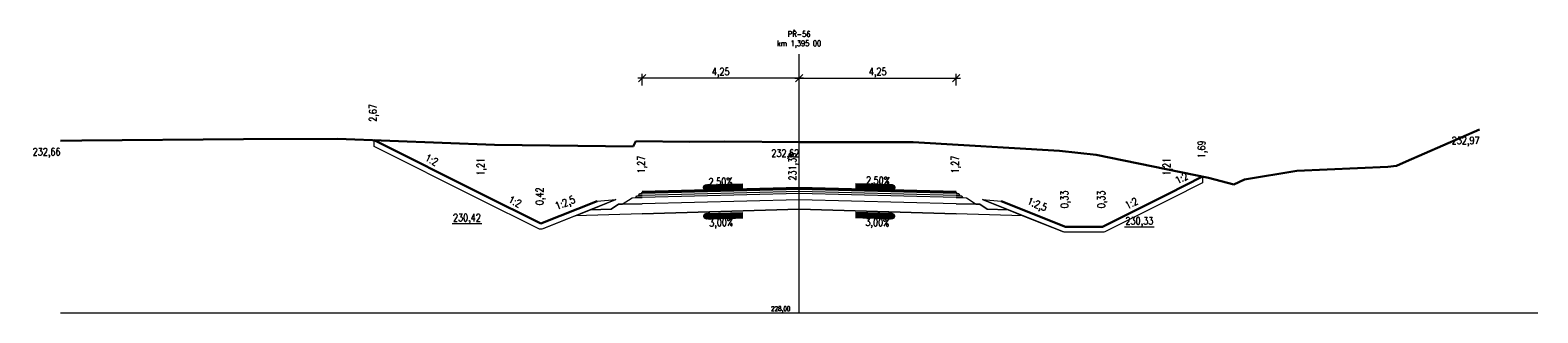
# Model space of a CAD drawing. Header units: metres. Extents: x -643625 to -624851, y -1065677 to -1062422.
# Tile 2 of 4: x -630162.15 to -630121.33, y -1063866.1 to -1063858.45. Entities that reach past the tile are written whole.
import ezdxf

# ---------------------------------------------------------------- set-up
doc = ezdxf.new("R2010")
doc.units = ezdxf.units.M
doc.linetypes.add('STŘEDOVÁ2', pattern=[28.575000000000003, 19.05, -3.175, 3.175, -3.175])
doc.layers.get('0').update_dxf_attribs({"lineweight": 9})
for name, color, linetype, lineweight in [('C3D-KORIDOR-SPOJNICE', 7, 'Continuous', 15), ('C3D-POPIS', 1, 'Continuous', 15), ('C3D-PR', 7, 'Continuous', 15), ('C3D-PR-POPIS', 7, 'Continuous', 15), ('C3D-PR-POPIS-TEREN', 7, 'Continuous', 15), ('C3D-PR-TEREN', 7, 'Continuous', 30), ('C3D-ZOBPR', 1, 'Continuous', 15), ('C3D-ZOBPR-NADPIS', 1, 'Continuous', 15), ('C3D-ZOBPR-OSY', 1, 'Continuous', 30), ('C3D-ZOBPR-OSY-NADPIS', 1, 'Continuous', 15)]:
    doc.layers.add(name, color=color, linetype=linetype, lineweight=lineweight)
doc.styles.add('Arial', font='arial.ttf', dxfattribs={"width": 0.8})
doc.styles.get("Standard").update_dxf_attribs({"font": 'romans.shx', "width": 0.8})
doc.dimstyles.new('Koty2mm Arial', dxfattribs={"dimtxt": 2, "dimasz": 2, "dimexe": 1.2, "dimexo": 0.5, "dimgap": 0.5, "dimtad": 1, "dimrnd": 0.05, "dimzin": 0, "dimtxsty": 'Arial', "dimblk": 'OBLIQUE', "dimcen": 2, "dimdle": 1.2, "dimclrd": 256, "dimclre": 256, "dimclrt": 256, "dimadec": 0, "dimazin": 0, "dimtfac": 1, "dimtix": 1, "dimtmove": 0, "dimatfit": 3, "dimfxl": 2, "dimfxlon": 1, "dimtolj": 1, "dimtzin": 0, "dimlwd": -1, "dimlwe": -1, "dimarcsym": 0})

# ---------------------------------------------------------------- blocks, each defined once
blk = doc.blocks.new('*U90')
at = {"layer": 'C3D-ZOBPR-OSY', "color": 1, "linetype": 'STŘEDOVÁ2', "lineweight": 15, "ltscale": 0.5}
blk.add_line((0, 0), (0, 7), dxfattribs=at)
at = {"layer": 'C3D-ZOBPR-OSY', "color": 1, "linetype": 'Continuous', "lineweight": 15}
blk.add_line((-20, 0), (20, 0), dxfattribs=at)
at = {"layer": 'C3D-ZOBPR-NADPIS', "color": 1, "linetype": 'Continuous', "lineweight": 15, "insert": (0, 7.175000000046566), "char_height": 0.15, "attachment_point": 8}
blk.add_mtext('PŘ-56\\Pkm 1,395 00', dxfattribs=at)
at = {"layer": 'C3D-ZOBPR-OSY-NADPIS', "color": 1, "linetype": 'Continuous', "lineweight": 15, "insert": (-0.5, 0.1750000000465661), "char_height": 0.125, "attachment_point": 2}
blk.add_mtext('228,00', dxfattribs=at)
blk = doc.blocks.new('_Oblique')
at = {"color": 0, "linetype": 'ByBlock', "lineweight": -2}
blk.add_line((-0.5, -0.5), (0.5, 0.5), dxfattribs=at)
blk = doc.blocks.new('*U92')
at = {"layer": 'C3D-PR-TEREN', "color": 7, "linetype": 'Continuous', "lineweight": 30}
for p, q in [((-630161.3285385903, -1063861.43935042), (-630160.7538010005, -1063861.433628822)), ((-630160.7538010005, -1063861.433628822), (-630156.371287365, -1063861.401294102)), ((-630156.371287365, -1063861.401294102), (-630153.8280732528, -1063861.388359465)), ((-630153.8280732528, -1063861.388359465), (-630149.5777089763, -1063861.547916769)), ((-630145.8214399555, -1063861.600279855), (-630145.7482815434, -1063861.451414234)), ((-630145.7482815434, -1063861.451414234), (-630144.2958082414, -1063861.469189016)), ((-630144.2958082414, -1063861.469189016), (-630143.3412318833, -1063861.463801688)), ((-630143.3412318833, -1063861.463801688), (-630141.3285385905, -1063861.477260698)), ((-630141.3285385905, -1063861.477260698), (-630140.7812910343, -1063861.480920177)), ((-630140.7812910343, -1063861.480920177), (-630138.2439141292, -1063861.48036961)), ((-630138.2439141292, -1063861.48036961), (-630134.2784843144, -1063861.710558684)), ((-630124.8974052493, -1063862.005163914), (-630122.907006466, -1063861.132995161)), ((-630149.5777089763, -1063861.547916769), (-630145.8214399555, -1063861.600279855)), ((-630134.2784843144, -1063861.710558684), (-630133.2917621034, -1063861.823661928)), ((-630133.2917621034, -1063861.823661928), (-630130.2441368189, -1063862.44360728)), ((-630129.2741122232, -1063862.491907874), (-630127.8543636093, -1063862.259031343)), ((-630127.8543636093, -1063862.259031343), (-630125.387433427, -1063862.148282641)), ((-630125.387433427, -1063862.148282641), (-630125.1557211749, -1063862.119636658)), ((-630125.1557211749, -1063862.119636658), (-630124.8974052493, -1063862.005163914)), ((-630130.2441368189, -1063862.44360728), (-630129.5636471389, -1063862.625500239)), ((-630129.5636471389, -1063862.625500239), (-630129.2741122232, -1063862.491907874))]:
    blk.add_line(p, q, dxfattribs=at)
blk = doc.blocks.new('*U93')
at = {"layer": 'C3D-PR-POPIS-TEREN', "color": 7, "linetype": 'Continuous', "lineweight": 15, "char_height": 0.2, "attachment_point": 3}
for s, insert in [('232,97', (-630122.907006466, -1063861.332995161)), ('232,66', (-630161.3285385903, -1063861.63935042)), ('232,62', (-630141.3285385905, -1063861.677260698)), ('232,62', (-630141.3285385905, -1063861.677260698))]:
    blk.add_mtext(s, dxfattribs=dict(at, insert=insert))
blk = doc.blocks.new('*U91')
at = {"layer": 'C3D-KORIDOR-SPOJNICE', "color": 1, "linetype": 'Continuous', "lineweight": 15}
for p, q in [((-630152.838537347, -1063861.594797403), (-630152.838537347, -1063861.427092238)), ((-630152.838537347, -1063861.594797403), (-630152.838537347, -1063861.427092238)), ((-630149.9895396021, -1063863.019299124), (-630152.838537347, -1063861.594797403)), ((-630149.9895396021, -1063863.019299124), (-630152.838537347, -1063861.594797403)), ((-630130.404009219, -1063862.580703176), (-630131.2811993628, -1063863.019299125)), ((-630130.404009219, -1063862.580703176), (-630131.2811993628, -1063863.019299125)), ((-630130.404009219, -1063862.41299801), (-630130.404009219, -1063862.580703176)), ((-630130.404009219, -1063862.41299801), (-630130.404009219, -1063862.580703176)), ((-630148.3922422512, -1063863.8179478), (-630149.9895396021, -1063863.019299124)), ((-630148.3922422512, -1063863.8179478), (-630149.9895396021, -1063863.019299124)), ((-630146.2939269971, -1063863.03284538), (-630148.2694516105, -1063863.823055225)), ((-630146.9829374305, -1063863.308449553), (-630146.2939269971, -1063863.03284538)), ((-630146.798786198, -1063863.073234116), (-630146.2939269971, -1063863.03284538)), ((-630146.798786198, -1063863.073234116), (-630146.2939269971, -1063863.03284538)), ((-630146.1194230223, -1063863.158657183), (-630145.8544879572, -1063862.982033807)), ((-630145.8544879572, -1063862.982033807), (-630145.7544879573, -1063862.979533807)), ((-630145.7544879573, -1063862.979533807), (-630145.7291715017, -1063862.928900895)), ((-630145.5785385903, -1063862.975135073), (-630145.7544879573, -1063862.979533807)), ((-630145.7544879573, -1063862.979533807), (-630145.5785385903, -1063862.975135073)), ((-630145.7291715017, -1063862.928900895), (-630145.6791715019, -1063862.927650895)), ((-630145.6791715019, -1063862.927650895), (-630145.6487917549, -1063862.866891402)), ((-630145.5785385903, -1063862.925135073), (-630145.6791715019, -1063862.927650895)), ((-630145.6791715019, -1063862.927650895), (-630145.5785385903, -1063862.925135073)), ((-630145.6487917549, -1063862.866891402), (-630145.5987917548, -1063862.865641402)), ((-630145.598791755, -1063862.865641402), (-630145.5785385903, -1063862.825135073)), ((-630145.5785385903, -1063862.865135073), (-630145.598791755, -1063862.865641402)), ((-630145.5987917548, -1063862.865641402), (-630145.5785385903, -1063862.865135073)), ((-630141.3285385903, -1063862.758885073), (-630145.5785385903, -1063862.865135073)), ((-630141.3285385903, -1063862.818885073), (-630145.5785385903, -1063862.925135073)), ((-630141.3285385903, -1063862.868885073), (-630145.5785385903, -1063862.975135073)), ((-630141.3285385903, -1063863.038885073), (-630145.5785385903, -1063863.145135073)), ((-630137.0785385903, -1063862.865135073), (-630141.3285385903, -1063862.758885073)), ((-630137.0785385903, -1063862.925135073), (-630141.3285385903, -1063862.818885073)), ((-630137.0785385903, -1063862.975135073), (-630141.3285385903, -1063862.868885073)), ((-630137.0785385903, -1063863.145135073), (-630141.3285385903, -1063863.038885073)), ((-630137.0785385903, -1063862.825135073), (-630137.0582854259, -1063862.865641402)), ((-630137.0582854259, -1063862.865641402), (-630137.0785385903, -1063862.865135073)), ((-630137.0785385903, -1063862.865135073), (-630137.0582854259, -1063862.865641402)), ((-630136.977905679, -1063862.927650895), (-630137.0785385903, -1063862.925135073)), ((-630137.0785385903, -1063862.925135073), (-630136.977905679, -1063862.927650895)), ((-630136.9025892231, -1063862.979533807), (-630137.0785385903, -1063862.975135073)), ((-630137.0785385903, -1063862.975135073), (-630136.9025892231, -1063862.979533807)), ((-630137.0582854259, -1063862.865641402), (-630137.0082854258, -1063862.866891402)), ((-630137.0082854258, -1063862.866891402), (-630136.977905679, -1063862.927650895)), ((-630136.977905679, -1063862.927650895), (-630136.927905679, -1063862.928900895)), ((-630136.927905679, -1063862.928900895), (-630136.9025892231, -1063862.979533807)), ((-630136.9025892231, -1063862.979533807), (-630136.8025892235, -1063862.982033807)), ((-630136.8025892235, -1063862.982033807), (-630136.5376541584, -1063863.158657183)), ((-630134.1729932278, -1063863.908908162), (-630136.3631501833, -1063863.03284538)), ((-630136.3631501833, -1063863.03284538), (-630135.8582909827, -1063863.073234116)), ((-630136.3631501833, -1063863.03284538), (-630135.8582909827, -1063863.073234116)), ((-630136.3631501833, -1063863.03284538), (-630135.67413975, -1063863.308449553)), ((-630131.2811993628, -1063863.019299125), (-630133.0502025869, -1063863.903800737)), ((-630131.2811993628, -1063863.019299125), (-630133.0502025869, -1063863.903800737)), ((-630147.3885252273, -1063863.470684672), (-630148.2694516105, -1063863.823055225)), ((-630147.3885252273, -1063863.470684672), (-630148.2694516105, -1063863.823055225)), ((-630147.3885252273, -1063863.470684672), (-630146.9829374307, -1063863.308449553)), ((-630147.3885252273, -1063863.470684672), (-630146.9829374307, -1063863.308449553)), ((-630145.5785385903, -1063863.416385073), (-630147.3885252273, -1063863.470684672)), ((-630145.5785385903, -1063863.416385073), (-630147.3885252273, -1063863.470684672)), ((-630146.9829374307, -1063863.308449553), (-630146.4147951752, -1063863.291405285)), ((-630146.4147951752, -1063863.291405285), (-630146.9829374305, -1063863.308449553)), ((-630146.4147951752, -1063863.291405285), (-630146.2194230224, -1063863.161157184)), ((-630146.2194230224, -1063863.161157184), (-630146.4147951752, -1063863.291405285)), ((-630146.2194230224, -1063863.161157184), (-630146.1194230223, -1063863.158657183)), ((-630146.1194230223, -1063863.158657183), (-630146.2194230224, -1063863.161157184)), ((-630145.5785385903, -1063863.145135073), (-630146.1194230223, -1063863.158657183)), ((-630146.1194230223, -1063863.158657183), (-630145.5785385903, -1063863.145135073)), ((-630141.3285385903, -1063863.288885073), (-630145.5785385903, -1063863.416385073)), ((-630145.5785385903, -1063863.416385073), (-630141.3285385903, -1063863.288885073)), ((-630137.0785385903, -1063863.416385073), (-630141.3285385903, -1063863.288885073)), ((-630141.3285385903, -1063863.288885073), (-630137.0785385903, -1063863.416385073)), ((-630136.5376541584, -1063863.158657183), (-630137.0785385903, -1063863.145135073)), ((-630137.0785385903, -1063863.145135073), (-630136.5376541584, -1063863.158657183)), ((-630135.2685519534, -1063863.470684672), (-630137.0785385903, -1063863.416385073)), ((-630135.2685519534, -1063863.470684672), (-630137.0785385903, -1063863.416385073)), ((-630136.5376541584, -1063863.158657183), (-630136.4376541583, -1063863.161157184)), ((-630136.4376541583, -1063863.161157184), (-630136.5376541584, -1063863.158657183)), ((-630136.4376541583, -1063863.161157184), (-630136.2422820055, -1063863.291405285)), ((-630136.2422820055, -1063863.291405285), (-630136.4376541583, -1063863.161157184)), ((-630136.2422820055, -1063863.291405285), (-630135.67413975, -1063863.308449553)), ((-630135.67413975, -1063863.308449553), (-630136.2422820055, -1063863.291405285)), ((-630135.67413975, -1063863.308449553), (-630135.2685519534, -1063863.470684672)), ((-630135.67413975, -1063863.308449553), (-630135.2685519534, -1063863.470684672)), ((-630135.2685519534, -1063863.470684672), (-630134.1729932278, -1063863.908908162)), ((-630135.2685519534, -1063863.470684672), (-630134.1729932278, -1063863.908908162)), ((-630148.3605704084, -1063863.833783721), (-630148.3922422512, -1063863.8179478)), ((-630148.3605704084, -1063863.833783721), (-630148.3922422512, -1063863.8179478)), ((-630148.2962728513, -1063863.833783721), (-630148.3605704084, -1063863.833783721)), ((-630148.2962728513, -1063863.833783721), (-630148.3605704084, -1063863.833783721)), ((-630148.2694516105, -1063863.823055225), (-630148.2962728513, -1063863.833783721)), ((-630148.2694516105, -1063863.823055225), (-630148.2962728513, -1063863.833783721)), ((-630134.146171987, -1063863.919636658), (-630134.1729932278, -1063863.908908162)), ((-630134.146171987, -1063863.919636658), (-630134.1729932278, -1063863.908908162)), ((-630133.08187443, -1063863.919636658), (-630134.146171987, -1063863.919636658)), ((-630133.08187443, -1063863.919636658), (-630134.146171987, -1063863.919636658)), ((-630133.0502025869, -1063863.903800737), (-630133.08187443, -1063863.919636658)), ((-630133.0502025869, -1063863.903800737), (-630133.08187443, -1063863.919636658))]:
    blk.add_line(p, q, dxfattribs=at)
at = {"layer": 'C3D-KORIDOR-SPOJNICE', "color": 1, "linetype": 'Continuous', "lineweight": 30}
for p, q in [((-630152.838537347, -1063861.427092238), (-630149.9224575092, -1063862.885135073)), ((-630145.5785385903, -1063862.825135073), (-630141.3285385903, -1063862.718885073)), ((-630141.3285385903, -1063862.718885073), (-630137.0785385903, -1063862.825135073)), ((-630131.3482814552, -1063862.885135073), (-630130.404009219, -1063862.41299801)), ((-630149.9224575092, -1063862.885135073), (-630148.3251602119, -1063863.683783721)), ((-630148.3251602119, -1063863.683783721), (-630146.798786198, -1063863.073234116)), ((-630135.8582909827, -1063863.073234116), (-630134.1172846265, -1063863.769636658)), ((-630133.1172846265, -1063863.769636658), (-630131.3482814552, -1063862.885135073)), ((-630134.1172846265, -1063863.769636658), (-630133.1172846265, -1063863.769636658))]:
    blk.add_line(p, q, dxfattribs=at)
at = {"layer": 'C3D-POPIS', "color": 1, "linetype": 'Continuous', "lineweight": 15}
for p, q in [((-630141.2085385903, -1063859.749636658), (-630145.6985385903, -1063859.749636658)), ((-630145.5785385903, -1063859.949636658), (-630145.5785385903, -1063859.629636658)), ((-630141.4485385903, -1063859.749636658), (-630136.9585385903, -1063859.749636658)), ((-630141.3285385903, -1063859.949636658), (-630141.3285385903, -1063859.629636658)), ((-630141.3285385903, -1063859.949636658), (-630141.3285385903, -1063859.629636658)), ((-630137.0785385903, -1063859.949636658), (-630137.0785385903, -1063859.629636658)), ((-630150.7251602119, -1063863.683783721), (-630149.9251602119, -1063863.683783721)), ((-630132.5172846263, -1063863.769636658), (-630131.7172846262, -1063863.769636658))]:
    blk.add_line(p, q, dxfattribs=at)
at = {"layer": 'C3D-POPIS', "color": 1, "linetype": 'Continuous', "lineweight": 15, "xscale": 0.2, "yscale": 0.2, "zscale": 0.2, "rotation": 180}
for p in [(-630145.5785385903, -1063859.749636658), (-630141.3285385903, -1063859.749636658)]:
    blk.add_blockref('_Oblique', p, dxfattribs=at)
at = {"layer": 'C3D-POPIS', "color": 1, "linetype": 'Continuous', "lineweight": 15, "xscale": 0.2, "yscale": 0.2, "zscale": 0.2}
for p in [(-630141.3285385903, -1063859.749636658), (-630137.0785385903, -1063859.749636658)]:
    blk.add_blockref('_Oblique', p, dxfattribs=at)
at = {"layer": 'C3D-POPIS', "color": 1, "linetype": 'Continuous', "lineweight": 15, "char_height": 0.2}
for s, insert, attachment_point in [('4,25', (-630143.4535385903, -1063859.599636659), 5), ('4,25', (-630139.2035385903, -1063859.599636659), 5), ('230,42', (-630150.3251602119, -1063863.683783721), 8), ('230,33', (-630132.1172846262, -1063863.769636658), 8)]:
    blk.add_mtext(s, dxfattribs=dict(at, insert=insert, attachment_point=attachment_point))
for s, insert, attachment_point, rotation in [('2,67', (-630152.838537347, -1063860.927092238), 4, 90), ('1,69', (-630130.404009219, -1063861.91299801), 4, 90), ('1:2', (-630151.3268317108, -1063862.048782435), 8, 333.434902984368), ('1,21', (-630149.9224575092, -1063862.385135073), 4, 90), ('1,27', (-630145.5785385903, -1063862.325135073), 4, 90), ('231,38', (-630141.4785385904, -1063862.518885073), 4, 90), ('231,38', (-630141.4785385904, -1063862.518885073), 4, 90), ('1,27', (-630137.0785385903, -1063862.325135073), 4, 90), ('1,21', (-630131.3482814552, -1063862.385135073), 4, 90), ('1:2', (-630130.9298110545, -1063862.541735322), 8, 26.56509701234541), ('0,42', (-630148.3251602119, -1063863.183783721), 4, 90), ('0,42', (-630148.3251602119, -1063863.183783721), 4, 90), ('2,50%', (-630143.4616610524, -1063862.447111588), 2, 1.4320961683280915), ('2,50%', (-630139.2011643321, -1063862.677039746), 8, 358.5679038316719), ('1:2', (-630149.0701432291, -1063863.177128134), 8, 333.434948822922), ('1:2,5', (-630147.6065400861, -1063863.267091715), 8, 21.801409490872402), ('1:2,5', (-630134.9432209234, -1063863.310018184), 8, 338.1985905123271), ('0,33', (-630134.1172846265, -1063863.269636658), 4, 90), ('0,33', (-630134.1172846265, -1063863.269636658), 4, 90), ('0,33', (-630133.1172846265, -1063863.269636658), 4, 90), ('1:2', (-630132.2864486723, -1063863.220054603), 8, 26.565051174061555), ('3,00%', (-630143.4475412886, -1063863.552545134), 2, 1.7183580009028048), ('3,00%', (-630143.4475412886, -1063863.552545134), 2, 1.7183580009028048), ('3,00%', (-630139.2095358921, -1063863.552545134), 2, 358.2816419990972), ('3,00%', (-630139.2095358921, -1063863.552545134), 2, 358.2816419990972)]:
    blk.add_mtext(s, dxfattribs=dict(at, insert=insert, attachment_point=attachment_point, rotation=rotation))
at = {"layer": 'C3D-POPIS', "color": 1, "linetype": 'Continuous', "lineweight": 15}
for points in [[(-630143.8552880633, -1063862.707030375), (-630143.0555379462, -1063862.687036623)], [(-630138.8017891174, -1063862.707030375), (-630139.6015392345, -1063862.687036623)], [(-630143.8497603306, -1063863.484575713), (-630143.0501200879, -1063863.460586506)], [(-630143.8497603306, -1063863.484575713), (-630143.0501200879, -1063863.460586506)], [(-630138.80731685, -1063863.484575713), (-630139.6069570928, -1063863.460586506)], [(-630138.80731685, -1063863.484575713), (-630139.6069570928, -1063863.460586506)]]:
    blk.add_leader(points, dimstyle='Koty2mm Arial', override={"dimscale": 1, "dimasz": 0.12, "dimclrd": 256, "dimldrblk": 'Open', "dimlwd": 65534}, dxfattribs=at)

msp = doc.modelspace()

# ---------------------------------------------------------------- block references
at = {"layer": 'C3D-PR', "color": 7, "linetype": 'Continuous', "lineweight": 15}
for name in ['*U91', '*U92']:
    msp.add_blockref(name, (0, 0), dxfattribs=at)
at = {"layer": 'C3D-PR-POPIS', "color": 7, "linetype": 'Continuous', "lineweight": 15}
msp.add_blockref('*U93', (0, 0), dxfattribs=at)
at = {"layer": 'C3D-ZOBPR', "color": 1, "linetype": 'Continuous', "lineweight": 15}
msp.add_blockref('*U90', (-630141.3285385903, -1063866.099636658), dxfattribs=at)

doc.saveas('drawing.dxf')
